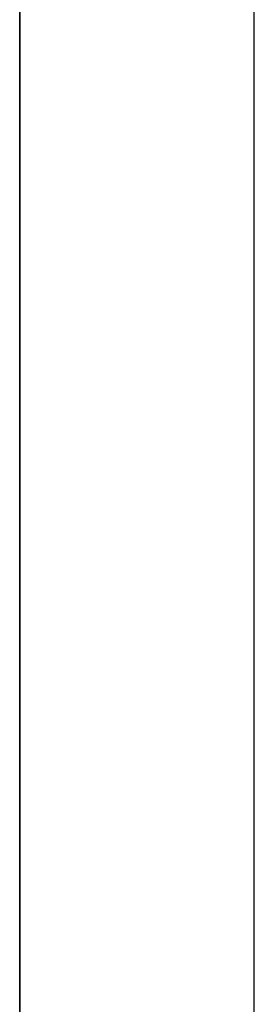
# Model space of a CAD drawing. Header units: metres. Extents: x 391.1 to 427.5, y 12.7 to 28.4.
# Tile 203 of 247: x 412.506 to 412.606, y 23.426 to 23.847. Entities that reach past the tile are written whole.
import ezdxf

# ---------------------------------------------------------------- set-up
doc = ezdxf.new("R2010")
doc.units = ezdxf.units.M
doc.layers.add('A-WALL-____-MCUT', color=7, linetype='Continuous', lineweight=25)
doc.layers.add('A-WALL-____-OTLN', color=7, linetype='Continuous', lineweight=25)

# ---------------------------------------------------------------- blocks, each defined once
blk = doc.blocks.new('Family - Evans P-1-153354-01_PCI_PS1')
at = {"layer": 'A-WALL-____-MCUT', "color": 253, "true_color": 0xaaaaaa}
for p, q in [((3.32, 0.1), (1.47026, 0.1)), ((1.47026, 0), (3.32, 0))]:
    blk.add_line(p, q, dxfattribs=at)
at = {"layer": 'A-WALL-____-OTLN', "color": 253, "true_color": 0xaaaaaa}
for p, q in [((1.47026, 0.1), (3.32, 0.1)), ((1.47026, 0), (3.32, 0))]:
    blk.add_line(p, q, dxfattribs=at)
at = {"layer": 'A-WALL-____-OTLN', "color": 253, "lineweight": 18, "true_color": 0xaaaaaa}
blk.add_line((0, 0), (3.32, 0), dxfattribs=at)
blk = doc.blocks.new('LONDR55-XX_ZZ-ARQ-CAA-M3D-Londres55_ifc-1-01_PCI_PS1')
at = {"layer": 'A-WALL-____-OTLN', "color": 253, "lineweight": 18, "true_color": 0xaaaaaa, "rotation": 90}
blk.add_blockref('Family - Evans P-1-153354-01_PCI_PS1', (412.60645, 20.83074), dxfattribs=at)

msp = doc.modelspace()

# ---------------------------------------------------------------- block references
at = {"lineweight": 5}
msp.add_blockref('LONDR55-XX_ZZ-ARQ-CAA-M3D-Londres55_ifc-1-01_PCI_PS1', (0, 0), dxfattribs=at)

doc.saveas('drawing.dxf')
